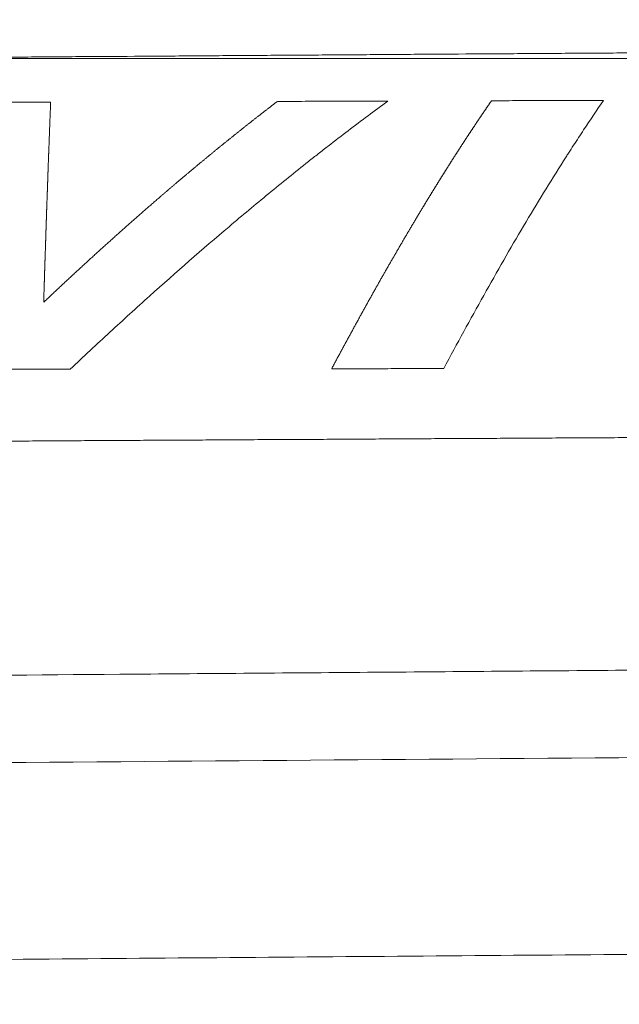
# Model space of a CAD drawing. Header units: millimetres. Extents: x 0 to 594, y 0 to 420.
# Tile 83 of 256: x 280.59 to 287.48, y 153.78 to 165.09. Entities that reach past the tile are written whole.
import ezdxf

# ---------------------------------------------------------------- set-up
doc = ezdxf.new("R2010")
doc.units = ezdxf.units.MM
doc.layers.add('1', color=7, linetype='Continuous', true_color=0xffffff)
doc.styles.add('Arial Unicode MS', font='txt')
doc.dimstyles.get("Standard").update_dxf_attribs({"dimtxt": 0.18, "dimasz": 0.18, "dimexe": 0.18, "dimexo": 0.0625, "dimgap": 0.09, "dimtad": 0, "dimtih": 1, "dimtoh": 1, "dimdec": 4, "dimzin": 0, "dimdsep": 46, "dimtxsty": 'Standard', "dimcen": 0.09, "dimadec": 0, "dimazin": 0, "dimtfac": 1, "dimtdec": 4, "dimtofl": 0, "dimtmove": 0, "dimatfit": 3, "dimfxl": 0, "dimtolj": 1, "dimtzin": 0, "dimarcsym": 0})

# ---------------------------------------------------------------- blocks, each defined once
blk = doc.blocks.new('_U3')
at = {"layer": '1', "color": 18, "lineweight": 13}
for p, q in [((101.994, 157.397), (101.994, 93.087)), ((345.447, 147.949), (345.447, 93.087)), ((101.994, 95.087), (184.093, 95.087)), ((345.447, 95.087), (263.348, 95.087))]:
    blk.add_line(p, q, dxfattribs=at)
at = {"layer": '1', "color": 18}
for points in [[(101.994, 95.087), (105.494, 96.025), (105.494, 94.149)], [(345.447, 95.087), (341.947, 94.149), (341.947, 96.025)]]:
    blk.add_solid(points, dxfattribs=at)
at = {"layer": '1', "color": 18, "linetype": 'Continuous', "lineweight": 13, "char_height": 3.5, "attachment_point": 7, "line_spacing_factor": 1.047437, "style": 'Arial Unicode MS'}
for s, insert in [('\\fArial Unicode MS|b0|i0;\\W1.0000;4.87', (185.779, 92.451)), ('\\fArial Unicode MS|b0|i0;\\W1.0000;DEFLATED TUBES LENGTH', (198.445, 92.451))]:
    blk.add_mtext(s, dxfattribs=dict(at, insert=insert))
blk = doc.blocks.new('_U6')
at = {"layer": '1', "color": 18, "lineweight": 13}
for p, q in [((249.492, 222.88), (249.492, 205.581)), ((345.447, 147.949), (345.447, 209.581)), ((249.492, 207.581), (266.947, 207.581)), ((345.447, 207.581), (327.992, 207.581))]:
    blk.add_line(p, q, dxfattribs=at)
at = {"layer": '1', "color": 18}
for points in [[(249.492, 207.581), (252.992, 208.519), (252.992, 206.643)], [(345.447, 207.581), (341.947, 206.643), (341.947, 208.519)]]:
    blk.add_solid(points, dxfattribs=at)
at = {"layer": '1', "color": 18, "linetype": 'Continuous', "lineweight": 13, "char_height": 3.5, "attachment_point": 7, "line_spacing_factor": 1.047437, "style": 'Arial Unicode MS'}
for s, insert in [('\\fArial Unicode MS|b0|i0;\\W1.0000;LCG (DRY WEIGHT)', (281.299, 204.945)), ('\\fArial Unicode MS|b0|i0;\\W1.0000;1.92', (268.632, 204.945))]:
    blk.add_mtext(s, dxfattribs=dict(at, insert=insert))
blk = doc.blocks.new('_U9')
at = {"layer": '1', "color": 18, "lineweight": 13}
for p, q in [((249.492, 164.64), (361.654, 164.64)), ((359.654, 164.64), (359.654, 150.774)), ((359.654, 124.367), (359.654, 138.607)), ((160.769, 124.367), (361.654, 124.367))]:
    blk.add_line(p, q, dxfattribs=at)
at = {"layer": '1', "color": 18}
for points in [[(359.654, 164.64), (360.592, 161.14), (358.717, 161.14)], [(359.654, 124.367), (358.717, 127.867), (360.592, 127.867)]]:
    blk.add_solid(points, dxfattribs=at)
at = {"layer": '1', "color": 18, "linetype": 'Continuous', "lineweight": 13, "char_height": 3.5, "attachment_point": 7, "rotation": 90, "line_spacing_factor": 1.047437, "style": 'Arial Unicode MS'}
for s, insert in [('\\fArial Unicode MS|b0|i0;\\W1.0000;SINGLE POINT LIFT* EYE', (369.695, 140.265)), ('\\fArial Unicode MS|b0|i0;\\W1.0000;0.81', (362.633, 140.265))]:
    blk.add_mtext(s, dxfattribs=dict(at, insert=insert))
blk = doc.blocks.new('_U10')
at = {"layer": '1', "color": 18, "lineweight": 13}
for p, q in [((249.492, 222.88), (380.277, 222.88)), ((378.277, 222.88), (378.277, 151.235)), ((378.277, 124.367), (378.277, 139.069)), ((160.769, 124.367), (380.277, 124.367))]:
    blk.add_line(p, q, dxfattribs=at)
at = {"layer": '1', "color": 18}
for points in [[(378.277, 222.88), (379.215, 219.38), (377.339, 219.38)], [(378.277, 124.367), (377.339, 127.867), (379.215, 127.867)]]:
    blk.add_solid(points, dxfattribs=at)
at = {"layer": '1', "color": 18, "linetype": 'Continuous', "lineweight": 13, "char_height": 3.5, "attachment_point": 7, "rotation": 90, "line_spacing_factor": 1.047437, "style": 'Arial Unicode MS'}
for s, insert in [('\\fArial Unicode MS|b0|i0;\\W1.0000;LIFTING STROPS* EYE', (388.318, 140.726)), ('\\fArial Unicode MS|b0|i0;\\W1.0000;1.97', (381.256, 140.726))]:
    blk.add_mtext(s, dxfattribs=dict(at, insert=insert))

msp = doc.modelspace()

# ---------------------------------------------------------------- linework, layer by layer
at = {"layer": '1', "color": 155, "linetype": 'Continuous', "lineweight": 13}
for points, knots in [([(332.987, 156.974), (332.896, 156.974), (332.76, 156.972), (332.579, 156.971), (331.761, 156.964), (330.262, 156.952), (322.994, 156.894), (310.639, 156.795), (296.104, 156.68), (284.475, 156.587), (275.754, 156.517), (267.033, 156.448), (258.311, 156.39), (249.59, 156.351), (240.869, 156.342), (232.147, 156.372), (223.426, 156.453), (214.706, 156.595), (205.988, 156.817), (197.273, 157.138), (190.015, 157.503), (184.212, 157.861), (180.588, 158.115), (177.69, 158.337), (174.793, 158.572), (171.173, 158.891), (166.835, 159.312), (162.503, 159.774), (158.181, 160.274), (153.875, 160.813), (150.306, 161.294), (147.466, 161.697), (144.637, 162.112), (141.124, 162.653), (136.951, 163.335), (133.512, 163.931), (130.786, 164.423), (129.115, 164.732), (128.125, 164.919), (127.81, 164.979)], [0, 0, 0, 0, 0.001316, 0.001976, 0.002636, 0.013193, 0.023751, 0.108212, 0.192672, 0.234902, 0.277133, 0.319363, 0.361593, 0.403823, 0.446054, 0.488284, 0.530514, 0.572745, 0.614975, 0.657205, 0.699435, 0.720551, 0.741666, 0.752223, 0.762781, 0.783896, 0.805011, 0.826126, 0.847241, 0.868356, 0.889472, 0.900029, 0.910587, 0.931702, 0.952817, 0.973932, 0.98449, 0.995047, 1, 1, 1, 1]), ([(319.795, 164.906), (319.621, 164.905), (319.272, 164.903), (318.748, 164.9), (318.224, 164.897), (317.7, 164.894), (317.177, 164.891), (316.653, 164.887), (316.129, 164.884), (315.605, 164.881), (315.081, 164.878), (314.558, 164.875), (314.034, 164.872), (313.51, 164.869), (312.986, 164.865), (312.463, 164.862), (311.939, 164.859), (311.415, 164.856), (310.891, 164.853), (310.368, 164.85), (309.844, 164.846), (309.32, 164.843), (308.796, 164.84), (308.272, 164.837), (307.749, 164.834), (307.225, 164.83), (306.701, 164.827), (306.177, 164.824), (305.654, 164.821), (305.13, 164.817), (304.606, 164.814), (304.082, 164.811), (303.508, 164.807), (302.882, 164.804), (302.205, 164.799), (301.529, 164.795), (300.852, 164.791), (300.176, 164.787), (299.499, 164.782), (298.823, 164.778), (298.146, 164.774), (297.47, 164.77), (296.793, 164.765), (296.117, 164.761), (295.44, 164.757), (294.763, 164.753), (294.087, 164.748), (293.41, 164.744), (292.734, 164.74), (292.057, 164.735), (291.381, 164.731), (290.704, 164.726), (290.028, 164.722), (289.351, 164.718), (288.675, 164.713), (287.998, 164.709), (287.322, 164.704), (286.645, 164.7), (285.968, 164.695), (285.292, 164.691), (284.615, 164.686), (283.939, 164.681), (283.262, 164.677), (282.586, 164.672), (281.909, 164.667), (281.233, 164.663), (280.556, 164.658), (279.88, 164.653), (279.203, 164.648), (278.527, 164.644), (277.85, 164.639), (277.173, 164.634), (276.722, 164.631), (276.497, 164.629)], [0, 0, 0, 0, 0.012097, 0.024194, 0.03629, 0.048387, 0.060484, 0.072581, 0.084677, 0.096774, 0.108871, 0.120968, 0.133065, 0.145161, 0.157258, 0.169355, 0.181452, 0.193548, 0.205645, 0.217742, 0.229839, 0.241935, 0.254032, 0.266129, 0.278226, 0.290323, 0.302419, 0.314516, 0.326613, 0.33871, 0.350806, 0.362903, 0.375, 0.390625, 0.40625, 0.421875, 0.4375, 0.453125, 0.46875, 0.484375, 0.5, 0.515625, 0.53125, 0.546875, 0.5625, 0.578125, 0.59375, 0.609375, 0.625, 0.640625, 0.65625, 0.671875, 0.6875, 0.703125, 0.71875, 0.734375, 0.75, 0.765625, 0.78125, 0.796875, 0.8125, 0.828125, 0.84375, 0.859375, 0.875, 0.890625, 0.90625, 0.921875, 0.9375, 0.953125, 0.96875, 0.984375, 1, 1, 1, 1]), ([(283.55, 164.149), (283.546, 164.146), (283.539, 164.14), (283.527, 164.132), (283.516, 164.123), (283.505, 164.114), (283.493, 164.106), (283.482, 164.097), (283.471, 164.088), (283.459, 164.08), (283.448, 164.071), (283.437, 164.062), (283.426, 164.053), (283.414, 164.045), (283.403, 164.036), (283.392, 164.027), (283.38, 164.018), (283.369, 164.01), (283.358, 164.001), (283.347, 163.992), (283.335, 163.983), (283.324, 163.974), (283.313, 163.966), (283.301, 163.957), (283.29, 163.948), (283.279, 163.939), (283.267, 163.93), (283.256, 163.921), (283.245, 163.912), (283.234, 163.904), (283.222, 163.895), (283.211, 163.886), (283.2, 163.877), (283.188, 163.868), (283.177, 163.859), (283.166, 163.85), (283.155, 163.841), (283.143, 163.832), (283.132, 163.823), (283.121, 163.814), (283.109, 163.805), (283.098, 163.796), (283.087, 163.787), (283.076, 163.778), (283.064, 163.769), (283.053, 163.76), (283.042, 163.751), (283.03, 163.742), (283.019, 163.733), (283.008, 163.724), (282.997, 163.715), (282.985, 163.705), (282.974, 163.696), (282.963, 163.687), (282.951, 163.678), (282.94, 163.669), (282.929, 163.66), (282.918, 163.651), (282.906, 163.642), (282.895, 163.632), (282.884, 163.623), (282.872, 163.614), (282.861, 163.605), (282.85, 163.596), (282.839, 163.586), (282.827, 163.577), (282.816, 163.568), (282.805, 163.559), (282.793, 163.549), (282.782, 163.54), (282.771, 163.531), (282.76, 163.522), (282.748, 163.512), (282.737, 163.503), (282.726, 163.494), (282.714, 163.484), (282.703, 163.475), (282.692, 163.466), (282.681, 163.456), (282.669, 163.447), (282.658, 163.438), (282.647, 163.428), (282.635, 163.419), (282.624, 163.409), (282.613, 163.4), (282.602, 163.391), (282.59, 163.381), (282.579, 163.372), (282.568, 163.362), (282.556, 163.353), (282.545, 163.343), (282.534, 163.334), (282.523, 163.325), (282.511, 163.315), (282.5, 163.306), (282.489, 163.296), (282.477, 163.287), (282.466, 163.277), (282.455, 163.268), (282.444, 163.258), (282.432, 163.248), (282.421, 163.239), (282.41, 163.229), (282.398, 163.22), (282.387, 163.21), (282.376, 163.201), (282.365, 163.191), (282.353, 163.181), (282.342, 163.172), (282.331, 163.162), (282.319, 163.153), (282.308, 163.143), (282.297, 163.133), (282.286, 163.124), (282.274, 163.114), (282.263, 163.104), (282.252, 163.095), (282.24, 163.085), (282.229, 163.075), (282.218, 163.066), (282.204, 163.053), (282.186, 163.038), (282.166, 163.021), (282.146, 163.003), (282.125, 162.986), (282.105, 162.968), (282.085, 162.95), (282.064, 162.933), (282.044, 162.915), (282.024, 162.897), (282.003, 162.879), (281.983, 162.861), (281.963, 162.844), (281.942, 162.826), (281.922, 162.808), (281.902, 162.79), (281.881, 162.772), (281.861, 162.754), (281.841, 162.736), (281.82, 162.718), (281.8, 162.7), (281.78, 162.682), (281.759, 162.664), (281.739, 162.646), (281.719, 162.628), (281.698, 162.609), (281.678, 162.591), (281.658, 162.573), (281.637, 162.555), (281.617, 162.536), (281.597, 162.518), (281.576, 162.5), (281.556, 162.481), (281.536, 162.463), (281.515, 162.445), (281.495, 162.426), (281.475, 162.408), (281.454, 162.389), (281.434, 162.371), (281.414, 162.352), (281.393, 162.334), (281.373, 162.315), (281.353, 162.296), (281.332, 162.278), (281.312, 162.259), (281.292, 162.24), (281.271, 162.222), (281.251, 162.203), (281.231, 162.184), (281.21, 162.165), (281.19, 162.147), (281.17, 162.128), (281.149, 162.109), (281.129, 162.09), (281.109, 162.071), (281.088, 162.052), (281.068, 162.033), (281.048, 162.014), (281.027, 161.995), (281.007, 161.976), (280.987, 161.957), (280.967, 161.938), (280.946, 161.919), (280.926, 161.9), (280.906, 161.881), (280.885, 161.861), (280.872, 161.849), (280.865, 161.842)], [0, 0, 0, 0, 0.004202, 0.008403, 0.012605, 0.016807, 0.021009, 0.02521, 0.029412, 0.033614, 0.037816, 0.042017, 0.046219, 0.050421, 0.054623, 0.058825, 0.063026, 0.067228, 0.07143, 0.075632, 0.079834, 0.084035, 0.088237, 0.092439, 0.096641, 0.100843, 0.105044, 0.109246, 0.113448, 0.11765, 0.121852, 0.126053, 0.130255, 0.134457, 0.138659, 0.14286, 0.147062, 0.151264, 0.155466, 0.159667, 0.163869, 0.168071, 0.172272, 0.176474, 0.180676, 0.184877, 0.189079, 0.19328, 0.197482, 0.201683, 0.205885, 0.210086, 0.214288, 0.218489, 0.222691, 0.226892, 0.231094, 0.235295, 0.239496, 0.243698, 0.247899, 0.2521, 0.256302, 0.260503, 0.264704, 0.268906, 0.273107, 0.277308, 0.28151, 0.285712, 0.289913, 0.294115, 0.298318, 0.30252, 0.306723, 0.310925, 0.315128, 0.31933, 0.323532, 0.327734, 0.331936, 0.336138, 0.340339, 0.344541, 0.348742, 0.352944, 0.357145, 0.361346, 0.365547, 0.369748, 0.37395, 0.378151, 0.382352, 0.386553, 0.390755, 0.394956, 0.399158, 0.403359, 0.407561, 0.411762, 0.415964, 0.420166, 0.424367, 0.428569, 0.432771, 0.436972, 0.441174, 0.445376, 0.449578, 0.45378, 0.457981, 0.462183, 0.466385, 0.470587, 0.474789, 0.478991, 0.483193, 0.487394, 0.491596, 0.495798, 0.5, 0.507576, 0.515152, 0.522728, 0.530304, 0.53788, 0.545456, 0.553032, 0.560608, 0.568184, 0.57576, 0.583336, 0.590912, 0.598488, 0.606063, 0.613639, 0.621215, 0.628791, 0.636367, 0.643942, 0.651518, 0.659094, 0.66667, 0.674245, 0.681821, 0.689397, 0.696973, 0.704548, 0.712124, 0.7197, 0.727275, 0.734851, 0.742427, 0.750003, 0.757578, 0.765154, 0.77273, 0.780305, 0.787881, 0.795457, 0.803032, 0.810608, 0.818183, 0.825759, 0.833335, 0.84091, 0.848486, 0.856062, 0.863637, 0.871213, 0.878789, 0.886364, 0.89394, 0.901516, 0.909091, 0.916667, 0.924243, 0.931819, 0.939394, 0.94697, 0.954546, 0.962121, 0.969697, 0.977273, 0.984849, 0.992424, 1, 1, 1, 1]), ([(280.865, 161.842), (280.865, 161.846), (280.865, 161.853), (280.866, 161.864), (280.866, 161.874), (280.866, 161.885), (280.867, 161.896), (280.867, 161.906), (280.867, 161.917), (280.868, 161.928), (280.868, 161.938), (280.868, 161.949), (280.869, 161.96), (280.869, 161.97), (280.869, 161.981), (280.87, 161.991), (280.87, 162.002), (280.87, 162.013), (280.871, 162.023), (280.871, 162.034), (280.871, 162.044), (280.872, 162.055), (280.872, 162.066), (280.872, 162.076), (280.873, 162.087), (280.873, 162.097), (280.873, 162.108), (280.874, 162.118), (280.874, 162.129), (280.874, 162.139), (280.875, 162.15), (280.875, 162.16), (280.875, 162.171), (280.876, 162.181), (280.876, 162.192), (280.876, 162.202), (280.877, 162.213), (280.877, 162.223), (280.877, 162.233), (280.878, 162.244), (280.878, 162.254), (280.878, 162.265), (280.879, 162.275), (280.879, 162.286), (280.879, 162.296), (280.88, 162.306), (280.88, 162.317), (280.88, 162.327), (280.881, 162.337), (280.881, 162.348), (280.881, 162.358), (280.882, 162.368), (280.882, 162.379), (280.882, 162.389), (280.883, 162.399), (280.883, 162.41), (280.883, 162.42), (280.884, 162.43), (280.884, 162.441), (280.884, 162.451), (280.885, 162.461), (280.885, 162.471), (280.885, 162.482), (280.886, 162.492), (280.886, 162.502), (280.886, 162.512), (280.887, 162.522), (280.887, 162.533), (280.887, 162.543), (280.888, 162.553), (280.888, 162.563), (280.888, 162.573), (280.889, 162.584), (280.889, 162.594), (280.889, 162.604), (280.89, 162.614), (280.89, 162.624), (280.89, 162.634), (280.891, 162.644), (280.891, 162.654), (280.891, 162.665), (280.892, 162.675), (280.892, 162.685), (280.892, 162.695), (280.893, 162.705), (280.893, 162.715), (280.893, 162.725), (280.894, 162.735), (280.894, 162.745), (280.894, 162.755), (280.895, 162.765), (280.895, 162.775), (280.895, 162.785), (280.896, 162.795), (280.896, 162.805), (280.896, 162.815), (280.897, 162.825), (280.897, 162.835), (280.897, 162.845), (280.898, 162.855), (280.898, 162.865), (280.898, 162.875), (280.899, 162.885), (280.899, 162.895), (280.899, 162.904), (280.9, 162.914), (280.9, 162.924), (280.9, 162.934), (280.901, 162.944), (280.901, 162.954), (280.901, 162.964), (280.902, 162.973), (280.902, 162.983), (280.903, 162.993), (280.903, 163.003), (280.903, 163.013), (280.904, 163.022), (280.904, 163.032), (280.904, 163.042), (280.905, 163.052), (280.905, 163.062), (280.905, 163.071), (280.906, 163.081), (280.906, 163.091), (280.906, 163.101), (280.907, 163.11), (280.907, 163.12), (280.907, 163.13), (280.908, 163.139), (280.908, 163.149), (280.908, 163.159), (280.909, 163.168), (280.909, 163.178), (280.909, 163.188), (280.91, 163.197), (280.91, 163.207), (280.91, 163.216), (280.911, 163.226), (280.911, 163.236), (280.911, 163.245), (280.912, 163.255), (280.912, 163.264), (280.912, 163.274), (280.913, 163.284), (280.913, 163.293), (280.913, 163.303), (280.914, 163.312), (280.914, 163.322), (280.914, 163.331), (280.915, 163.341), (280.915, 163.35), (280.915, 163.36), (280.916, 163.369), (280.916, 163.379), (280.916, 163.388), (280.917, 163.397), (280.917, 163.407), (280.917, 163.416), (280.918, 163.426), (280.918, 163.435), (280.918, 163.445), (280.919, 163.454), (280.919, 163.463), (280.919, 163.473), (280.92, 163.482), (280.92, 163.491), (280.921, 163.501), (280.921, 163.51), (280.921, 163.519), (280.922, 163.529), (280.922, 163.538), (280.922, 163.547), (280.923, 163.557), (280.923, 163.566), (280.923, 163.575), (280.924, 163.584), (280.924, 163.594), (280.924, 163.603), (280.925, 163.615), (280.925, 163.63), (280.926, 163.647), (280.927, 163.665), (280.927, 163.682), (280.928, 163.7), (280.929, 163.717), (280.929, 163.734), (280.93, 163.752), (280.93, 163.769), (280.931, 163.786), (280.932, 163.803), (280.932, 163.82), (280.933, 163.838), (280.934, 163.855), (280.934, 163.872), (280.935, 163.889), (280.936, 163.906), (280.936, 163.923), (280.937, 163.94), (280.938, 163.957), (280.938, 163.973), (280.939, 163.99), (280.94, 164.007), (280.94, 164.024), (280.941, 164.04), (280.942, 164.057), (280.942, 164.074), (280.943, 164.09), (280.944, 164.107), (280.944, 164.123), (280.945, 164.134), (280.945, 164.14)], [0, 0, 0, 0, 0.004237, 0.008475, 0.012712, 0.016949, 0.021186, 0.025424, 0.029661, 0.033898, 0.038135, 0.042373, 0.04661, 0.050847, 0.055085, 0.059322, 0.063559, 0.067796, 0.072034, 0.076271, 0.080508, 0.084745, 0.088983, 0.09322, 0.097457, 0.101694, 0.105932, 0.110169, 0.114406, 0.118643, 0.12288, 0.127118, 0.131355, 0.135592, 0.139829, 0.144067, 0.148304, 0.152541, 0.156778, 0.161016, 0.165253, 0.16949, 0.173727, 0.177965, 0.182202, 0.186439, 0.190676, 0.194913, 0.199151, 0.203388, 0.207625, 0.211862, 0.2161, 0.220337, 0.224574, 0.228811, 0.233049, 0.237286, 0.241523, 0.24576, 0.249997, 0.254235, 0.258472, 0.262709, 0.266946, 0.271184, 0.275421, 0.279658, 0.283895, 0.288133, 0.29237, 0.296607, 0.300844, 0.305082, 0.309319, 0.313556, 0.317793, 0.322031, 0.326268, 0.330505, 0.334743, 0.33898, 0.343217, 0.347454, 0.351692, 0.355929, 0.360166, 0.364404, 0.368641, 0.372878, 0.377116, 0.381353, 0.38559, 0.389828, 0.394065, 0.398302, 0.40254, 0.406777, 0.411014, 0.415252, 0.419489, 0.423726, 0.427964, 0.432201, 0.436438, 0.440676, 0.444913, 0.449151, 0.453388, 0.457625, 0.461863, 0.4661, 0.470338, 0.474575, 0.478813, 0.48305, 0.487288, 0.491525, 0.495763, 0.5, 0.504238, 0.508475, 0.512713, 0.51695, 0.521188, 0.525425, 0.529663, 0.5339, 0.538138, 0.542375, 0.546612, 0.55085, 0.555087, 0.559325, 0.563562, 0.567799, 0.572037, 0.576274, 0.580511, 0.584749, 0.588986, 0.593223, 0.59746, 0.601697, 0.605934, 0.610171, 0.614408, 0.618645, 0.622882, 0.627119, 0.631355, 0.635592, 0.639829, 0.644066, 0.648303, 0.65254, 0.656777, 0.661015, 0.665252, 0.66949, 0.673729, 0.677967, 0.682206, 0.686446, 0.690685, 0.694923, 0.699161, 0.703399, 0.707636, 0.711873, 0.71611, 0.720347, 0.724583, 0.72882, 0.733056, 0.737292, 0.741528, 0.745764, 0.75, 0.758063, 0.766126, 0.774189, 0.782252, 0.790315, 0.798379, 0.806443, 0.814507, 0.822571, 0.830636, 0.8387, 0.846765, 0.85483, 0.862894, 0.870959, 0.879024, 0.88709, 0.895155, 0.90322, 0.911285, 0.91935, 0.927415, 0.935481, 0.943546, 0.951611, 0.959676, 0.967741, 0.975806, 0.983871, 0.991935, 1, 1, 1, 1]), ([(281.17, 161.074), (281.322, 161.217), (281.626, 161.5), (281.93, 161.777), (282.386, 162.186), (282.69, 162.452), (283.146, 162.839), (283.298, 162.965), (283.602, 163.215), (283.754, 163.337), (283.925, 163.473), (283.944, 163.488), (283.982, 163.518), (284.001, 163.533), (284.058, 163.578), (284.096, 163.607), (284.211, 163.696), (284.287, 163.754), (284.515, 163.928), (284.667, 164.042), (284.819, 164.153)], [0, 0, 0, 0, 0.125, 0.25, 0.25, 0.5, 0.5, 0.625, 0.625, 0.75, 0.75, 0.765625, 0.765625, 0.78125, 0.78125, 0.8125, 0.8125, 0.875, 0.875, 1, 1, 1, 1]), ([(286.009, 164.157), (286.008, 164.154), (286.004, 164.149), (285.998, 164.14), (285.992, 164.132), (285.987, 164.124), (285.981, 164.115), (285.975, 164.107), (285.969, 164.099), (285.964, 164.09), (285.958, 164.082), (285.952, 164.074), (285.947, 164.065), (285.941, 164.057), (285.935, 164.049), (285.929, 164.04), (285.924, 164.032), (285.918, 164.023), (285.912, 164.015), (285.907, 164.006), (285.901, 163.998), (285.895, 163.99), (285.889, 163.981), (285.884, 163.973), (285.878, 163.964), (285.872, 163.956), (285.867, 163.947), (285.861, 163.939), (285.855, 163.93), (285.849, 163.922), (285.844, 163.913), (285.838, 163.905), (285.832, 163.896), (285.827, 163.888), (285.821, 163.879), (285.815, 163.87), (285.81, 163.862), (285.804, 163.853), (285.798, 163.845), (285.792, 163.836), (285.787, 163.827), (285.781, 163.819), (285.775, 163.81), (285.77, 163.802), (285.764, 163.793), (285.758, 163.784), (285.752, 163.776), (285.747, 163.767), (285.741, 163.758), (285.735, 163.75), (285.73, 163.741), (285.724, 163.732), (285.718, 163.723), (285.712, 163.715), (285.707, 163.706), (285.701, 163.697), (285.695, 163.688), (285.69, 163.68), (285.684, 163.671), (285.678, 163.662), (285.673, 163.653), (285.667, 163.645), (285.661, 163.636), (285.655, 163.627), (285.65, 163.618), (285.644, 163.609), (285.638, 163.601), (285.633, 163.592), (285.627, 163.583), (285.621, 163.574), (285.615, 163.565), (285.61, 163.556), (285.604, 163.547), (285.598, 163.538), (285.593, 163.53), (285.587, 163.521), (285.581, 163.512), (285.576, 163.503), (285.57, 163.494), (285.564, 163.485), (285.558, 163.476), (285.553, 163.467), (285.547, 163.458), (285.541, 163.449), (285.536, 163.44), (285.53, 163.431), (285.524, 163.422), (285.518, 163.413), (285.513, 163.404), (285.507, 163.395), (285.501, 163.386), (285.496, 163.377), (285.49, 163.368), (285.484, 163.359), (285.479, 163.35), (285.473, 163.341), (285.467, 163.331), (285.461, 163.322), (285.456, 163.313), (285.45, 163.304), (285.444, 163.295), (285.439, 163.286), (285.433, 163.277), (285.427, 163.268), (285.421, 163.258), (285.416, 163.249), (285.41, 163.24), (285.404, 163.231), (285.399, 163.222), (285.393, 163.213), (285.387, 163.203), (285.382, 163.194), (285.376, 163.185), (285.37, 163.176), (285.364, 163.167), (285.359, 163.157), (285.353, 163.148), (285.347, 163.139), (285.342, 163.13), (285.336, 163.12), (285.33, 163.111), (285.325, 163.102), (285.319, 163.092), (285.313, 163.083), (285.307, 163.074), (285.302, 163.064), (285.296, 163.055), (285.29, 163.046), (285.285, 163.037), (285.279, 163.027), (285.273, 163.018), (285.267, 163.008), (285.262, 162.999), (285.256, 162.99), (285.25, 162.98), (285.245, 162.971), (285.239, 162.962), (285.233, 162.952), (285.228, 162.943), (285.222, 162.933), (285.216, 162.924), (285.21, 162.914), (285.205, 162.905), (285.199, 162.896), (285.193, 162.886), (285.188, 162.877), (285.182, 162.867), (285.176, 162.858), (285.171, 162.848), (285.165, 162.839), (285.159, 162.829), (285.153, 162.82), (285.148, 162.81), (285.142, 162.801), (285.136, 162.791), (285.131, 162.782), (285.125, 162.772), (285.119, 162.762), (285.114, 162.753), (285.108, 162.743), (285.102, 162.734), (285.096, 162.724), (285.089, 162.712), (285.08, 162.696), (285.069, 162.678), (285.058, 162.66), (285.048, 162.642), (285.037, 162.623), (285.026, 162.605), (285.015, 162.587), (285.004, 162.568), (284.994, 162.55), (284.983, 162.531), (284.972, 162.513), (284.961, 162.494), (284.95, 162.476), (284.94, 162.457), (284.929, 162.439), (284.918, 162.42), (284.907, 162.401), (284.896, 162.383), (284.886, 162.364), (284.875, 162.345), (284.864, 162.327), (284.853, 162.308), (284.842, 162.289), (284.832, 162.27), (284.821, 162.252), (284.81, 162.233), (284.799, 162.214), (284.788, 162.195), (284.778, 162.176), (284.767, 162.157), (284.756, 162.138), (284.745, 162.119), (284.735, 162.1), (284.724, 162.081), (284.713, 162.062), (284.702, 162.043), (284.691, 162.024), (284.681, 162.005), (284.67, 161.985), (284.659, 161.966), (284.648, 161.947), (284.637, 161.928), (284.627, 161.908), (284.616, 161.889), (284.605, 161.87), (284.594, 161.851), (284.583, 161.831), (284.573, 161.812), (284.562, 161.792), (284.551, 161.773), (284.54, 161.753), (284.53, 161.734), (284.519, 161.715), (284.508, 161.695), (284.497, 161.675), (284.486, 161.656), (284.476, 161.636), (284.465, 161.617), (284.454, 161.597), (284.443, 161.577), (284.432, 161.558), (284.422, 161.538), (284.411, 161.518), (284.4, 161.498), (284.389, 161.479), (284.379, 161.459), (284.368, 161.439), (284.357, 161.419), (284.346, 161.399), (284.335, 161.379), (284.325, 161.36), (284.314, 161.34), (284.303, 161.32), (284.292, 161.3), (284.282, 161.28), (284.271, 161.26), (284.26, 161.24), (284.249, 161.22), (284.238, 161.199), (284.228, 161.179), (284.217, 161.159), (284.206, 161.139), (284.195, 161.119), (284.185, 161.099), (284.177, 161.085), (284.174, 161.079)], [0, 0, 0, 0, 0.003106, 0.006211, 0.009317, 0.012423, 0.015529, 0.018634, 0.02174, 0.024846, 0.027952, 0.031058, 0.034164, 0.03727, 0.040376, 0.043482, 0.046588, 0.049694, 0.0528, 0.055906, 0.059011, 0.062117, 0.065223, 0.068329, 0.071435, 0.074541, 0.077646, 0.080752, 0.083858, 0.086963, 0.090069, 0.093174, 0.096279, 0.099385, 0.10249, 0.105595, 0.1087, 0.111805, 0.11491, 0.118015, 0.121119, 0.124224, 0.127328, 0.130433, 0.133537, 0.136641, 0.139745, 0.142849, 0.145953, 0.149057, 0.152161, 0.155265, 0.158369, 0.161473, 0.164577, 0.167682, 0.170786, 0.17389, 0.176995, 0.180099, 0.183204, 0.186309, 0.189414, 0.192519, 0.195624, 0.19873, 0.201836, 0.204942, 0.208048, 0.211155, 0.214261, 0.217369, 0.220476, 0.223584, 0.226692, 0.2298, 0.232908, 0.236016, 0.239124, 0.242231, 0.245339, 0.248446, 0.251554, 0.254661, 0.257768, 0.260875, 0.263982, 0.267089, 0.270196, 0.273303, 0.27641, 0.279517, 0.282623, 0.28573, 0.288836, 0.291943, 0.295049, 0.298156, 0.301262, 0.304368, 0.307474, 0.31058, 0.313686, 0.316792, 0.319898, 0.323004, 0.32611, 0.329216, 0.332322, 0.335428, 0.338533, 0.341639, 0.344745, 0.34785, 0.350956, 0.354061, 0.357167, 0.360272, 0.363377, 0.366483, 0.369588, 0.372693, 0.375799, 0.378904, 0.382009, 0.385114, 0.38822, 0.391325, 0.39443, 0.397535, 0.40064, 0.403745, 0.40685, 0.409955, 0.41306, 0.416165, 0.41927, 0.422375, 0.42548, 0.428585, 0.43169, 0.434795, 0.4379, 0.441005, 0.44411, 0.447215, 0.45032, 0.453425, 0.45653, 0.459635, 0.46274, 0.465845, 0.46895, 0.472055, 0.47516, 0.478265, 0.48137, 0.484475, 0.48758, 0.490685, 0.49379, 0.496895, 0.5, 0.505882, 0.511763, 0.517645, 0.523527, 0.529408, 0.53529, 0.541172, 0.547054, 0.552936, 0.558818, 0.5647, 0.570582, 0.576465, 0.582347, 0.588229, 0.594111, 0.599994, 0.605876, 0.611759, 0.617641, 0.623524, 0.629406, 0.635289, 0.641171, 0.647054, 0.652937, 0.658819, 0.664702, 0.670584, 0.676467, 0.68235, 0.688232, 0.694115, 0.699998, 0.70588, 0.711763, 0.717646, 0.723528, 0.729411, 0.735294, 0.741176, 0.747059, 0.752942, 0.758824, 0.764707, 0.770589, 0.776472, 0.782354, 0.788237, 0.794119, 0.800002, 0.805884, 0.811766, 0.817649, 0.823531, 0.829413, 0.835296, 0.841178, 0.847061, 0.852943, 0.858825, 0.864707, 0.87059, 0.876472, 0.882354, 0.888237, 0.894119, 0.900001, 0.905883, 0.911766, 0.917648, 0.92353, 0.929413, 0.935295, 0.941177, 0.947059, 0.952942, 0.958824, 0.964706, 0.970589, 0.976471, 0.982353, 0.988235, 0.994118, 1, 1, 1, 1]), ([(285.462, 161.08), (285.538, 161.224), (285.691, 161.507), (285.844, 161.784), (285.997, 162.057), (286.149, 162.327), (286.302, 162.589), (286.531, 162.975), (286.684, 163.225), (286.847, 163.481), (286.857, 163.496), (286.876, 163.526), (286.885, 163.541), (286.914, 163.586), (286.933, 163.616), (286.991, 163.704), (287.029, 163.763), (287.144, 163.936), (287.22, 164.05), (287.297, 164.161)], [0, 0, 0, 0, 0.125, 0.25, 0.25, 0.375, 0.5, 0.5, 0.75, 0.75, 0.765625, 0.765625, 0.78125, 0.78125, 0.8125, 0.8125, 0.875, 0.875, 1, 1, 1, 1]), ([(125.234, 163.175), (125.823, 163.059), (127.453, 162.741), (130.081, 162.251), (133.035, 161.719), (135.783, 161.244), (138.304, 160.822), (140.597, 160.452), (142.658, 160.13), (144.499, 159.85), (146.873, 159.498), (149.887, 159.069), (153.65, 158.565), (157.934, 158.026), (162.719, 157.472), (167.979, 156.923), (173.246, 156.431), (179.956, 155.88), (188.115, 155.333), (197.725, 154.853), (207.343, 154.512), (216.964, 154.288), (229.367, 154.117), (244.552, 154.062), (262.518, 154.148), (276.075, 154.259), (285.226, 154.333), (289.944, 154.37), (294.552, 154.407), (298.958, 154.442), (302.246, 154.468), (304.569, 154.486), (306.087, 154.498), (307.809, 154.512), (309.736, 154.527), (311.869, 154.544), (314.207, 154.563), (316.777, 154.584), (319.581, 154.606), (322.623, 154.63), (325.48, 154.653), (328.111, 154.674), (329.91, 154.689), (331.209, 154.699), (331.981, 154.705), (332.579, 154.71), (332.919, 154.713), (332.999, 154.713)], [0, 0, 0, 0, 0.009217, 0.02542, 0.040456, 0.054325, 0.067027, 0.078366, 0.088579, 0.097666, 0.105628, 0.123598, 0.141899, 0.160526, 0.185817, 0.211115, 0.236399, 0.26167, 0.307636, 0.353617, 0.399601, 0.445585, 0.491569, 0.577406, 0.663242, 0.74908, 0.771741, 0.794402, 0.816719, 0.837786, 0.857556, 0.863844, 0.871088, 0.879314, 0.888523, 0.898714, 0.909887, 0.922042, 0.935543, 0.95008, 0.965652, 0.976497, 0.987793, 0.991436, 0.995123, 0.998855, 1, 1, 1, 1]), ([(276.52, 160.224), (276.626, 160.224), (276.838, 160.226), (277.156, 160.227), (277.475, 160.229), (277.793, 160.231), (278.112, 160.233), (278.43, 160.235), (278.748, 160.237), (279.067, 160.239), (279.385, 160.241), (279.703, 160.243), (280.022, 160.244), (280.34, 160.246), (280.658, 160.248), (280.977, 160.25), (281.295, 160.252), (281.614, 160.254), (281.932, 160.256), (282.25, 160.257), (282.569, 160.259), (282.887, 160.261), (283.205, 160.263), (283.524, 160.265), (283.842, 160.266), (284.161, 160.268), (284.479, 160.27), (284.797, 160.272), (285.116, 160.274), (285.434, 160.276), (285.752, 160.277), (286.071, 160.279), (286.389, 160.281), (286.708, 160.283), (287.026, 160.284), (287.344, 160.286), (287.663, 160.288), (287.981, 160.29), (288.299, 160.291), (288.618, 160.293), (288.936, 160.295), (289.255, 160.297), (289.573, 160.298), (289.891, 160.3), (290.21, 160.302), (290.528, 160.304), (290.846, 160.305), (291.165, 160.307), (291.483, 160.309), (291.801, 160.311), (292.12, 160.312), (292.438, 160.314), (292.757, 160.316), (293.075, 160.317), (293.393, 160.319), (293.712, 160.321), (294.03, 160.323), (294.348, 160.324), (294.667, 160.326), (294.985, 160.328), (295.304, 160.329), (295.622, 160.331), (295.94, 160.333), (296.259, 160.334), (296.577, 160.336), (296.895, 160.338), (297.214, 160.339), (297.532, 160.341), (297.851, 160.343), (298.169, 160.345), (298.487, 160.346), (298.806, 160.348), (299.124, 160.35), (299.442, 160.351), (299.761, 160.353), (300.079, 160.355), (300.398, 160.356), (300.716, 160.358), (301.034, 160.359), (301.353, 160.361), (301.671, 160.363), (301.989, 160.364), (302.308, 160.366), (302.626, 160.368), (302.945, 160.369), (303.263, 160.371), (303.776, 160.374), (304.483, 160.377), (305.385, 160.382), (306.287, 160.387), (307.19, 160.391), (308.092, 160.396), (308.994, 160.4), (309.896, 160.405), (310.798, 160.41), (311.7, 160.414), (312.602, 160.419), (313.504, 160.423), (314.406, 160.428), (315.308, 160.432), (316.21, 160.437), (317.112, 160.441), (318.014, 160.446), (318.916, 160.45), (319.518, 160.453), (319.818, 160.455)], [0, 0, 0, 0, 0.007353, 0.014706, 0.022059, 0.029412, 0.036765, 0.044118, 0.051471, 0.058824, 0.066176, 0.073529, 0.080882, 0.088235, 0.095588, 0.102941, 0.110294, 0.117647, 0.125, 0.132353, 0.139706, 0.147059, 0.154412, 0.161765, 0.169118, 0.176471, 0.183823, 0.191176, 0.198529, 0.205882, 0.213235, 0.220588, 0.227941, 0.235294, 0.242647, 0.25, 0.257353, 0.264706, 0.272059, 0.279412, 0.286765, 0.294118, 0.301471, 0.308824, 0.316176, 0.323529, 0.330882, 0.338235, 0.345588, 0.352941, 0.360294, 0.367647, 0.375, 0.382353, 0.389706, 0.397059, 0.404412, 0.411765, 0.419118, 0.426471, 0.433824, 0.441176, 0.448529, 0.455882, 0.463235, 0.470588, 0.477941, 0.485294, 0.492647, 0.5, 0.507353, 0.514706, 0.522059, 0.529412, 0.536765, 0.544118, 0.551471, 0.558824, 0.566176, 0.573529, 0.580882, 0.588235, 0.595588, 0.602941, 0.610294, 0.617647, 0.625, 0.645833, 0.666667, 0.6875, 0.708333, 0.729167, 0.75, 0.770833, 0.791667, 0.8125, 0.833333, 0.854167, 0.875, 0.895833, 0.916667, 0.9375, 0.958333, 0.979167, 1, 1, 1, 1]), ([(241.883, 157.351), (243.781, 157.35), (245.679, 157.351), (248.526, 157.357), (249.475, 157.359), (251.373, 157.365), (252.322, 157.368), (255.169, 157.38), (257.067, 157.389), (260.862, 157.411), (262.76, 157.423), (266.556, 157.45), (268.454, 157.464), (272.25, 157.493), (274.148, 157.508), (277.943, 157.538), (279.841, 157.554), (282.688, 157.577), (283.637, 157.584), (285.535, 157.599), (286.484, 157.607), (289.331, 157.63), (291.228, 157.645), (295.024, 157.675), (296.922, 157.69), (300.718, 157.72), (302.616, 157.735), (306.411, 157.765), (308.309, 157.781), (312.105, 157.811), (314.003, 157.826), (317.799, 157.856), (319.696, 157.871), (323.492, 157.902), (325.39, 157.917), (328.237, 157.94), (329.186, 157.948), (330.609, 157.959), (331.321, 157.965), (332.033, 157.97), (332.388, 157.973), (332.507, 157.974), (332.685, 157.976), (332.744, 157.976), (332.863, 157.977), (332.922, 157.977), (332.982, 157.978)], [0, 0, 0, 0, 0.0625, 0.0625, 0.09375, 0.09375, 0.125, 0.125, 0.1875, 0.1875, 0.25, 0.25, 0.3125, 0.3125, 0.375, 0.375, 0.4375, 0.4375, 0.46875, 0.46875, 0.5, 0.5, 0.5625, 0.5625, 0.625, 0.625, 0.6875, 0.6875, 0.75, 0.75, 0.8125, 0.8125, 0.875, 0.875, 0.9375, 0.9375, 0.96875, 0.96875, 0.984375, 0.992188, 0.992188, 0.996094, 0.996094, 0.998047, 0.998047, 1, 1, 1, 1])]:
    msp.add_open_spline(points, degree=3, knots=knots, dxfattribs=at)
for points in [[(280.945, 164.14), (280.823, 164.14), (280.578, 164.139), (280.211, 164.137), (279.844, 164.136), (279.6, 164.135), (279.478, 164.135)], [(284.819, 164.153), (284.714, 164.153), (284.502, 164.152), (284.185, 164.151), (283.867, 164.15), (283.656, 164.149), (283.55, 164.149)], [(287.297, 164.161), (287.19, 164.161), (286.975, 164.16), (286.653, 164.159), (286.331, 164.158), (286.117, 164.157), (286.009, 164.157)], [(279.637, 161.071), (279.739, 161.071), (279.944, 161.072), (280.25, 161.072), (280.557, 161.073), (280.864, 161.073), (281.068, 161.074), (281.17, 161.074)], [(284.174, 161.079), (284.281, 161.079), (284.496, 161.079), (284.818, 161.079), (285.14, 161.08), (285.355, 161.08), (285.462, 161.08)]]:
    msp.add_open_spline(points, degree=3, dxfattribs=at)

# ---------------------------------------------------------------- dimensions: what is measured, and where the dimension line sits
at = {"layer": '1', "color": 18, "linetype": 'Continuous', "lineweight": 13}
for base, p2, text, picture, middle in [((378.277, 222.88), (249.492, 222.88), ' <> \\P\\fArial Unicode MS|b0|i0;\\C18;{\\H1.00x;\\fArial Unicode MS|b0|i0;LIFTING STROPS* EYE\\fArial Unicode MS|b0|i0;}\\C18;', '_U10', (378.277, 167.02)), ((359.654, 164.64), (249.492, 164.64), ' <> \\P\\fArial Unicode MS|b0|i0;\\C18;{\\H1.00x;\\fArial Unicode MS|b0|i0;SINGLE POINT LIFT* EYE\\fArial Unicode MS|b0|i0;}\\C18;', '_U9', (359.654, 201.723))]:
    dim = msp.add_linear_dim(base=base, p1=(160.769, 124.367), p2=p2, angle=90, text=text, dimstyle='Standard', override={"dimtxt": 3.5, "dimasz": 3.5, "dimexe": 2, "dimexo": 0, "dimgap": 1.5, "dimtih": 0, "dimtoh": 0, "dimdec": 2, "dimlfac": 0.02, "dimdsep": 46, "dimlunit": 2, "dimtxsty": 'Arial Unicode MS', "dimsah": 1, "dimse1": 0, "dimse2": 0, "dimsd1": 0, "dimsd2": 0, "dimclrd": 18, "dimclre": 18, "dimclrt": 18, "dimtol": 0, "dimtm": -0.1, "dimtfac": 1, "dimtdec": 2, "dimtofl": 1, "dimtmove": 0, "dimlwd": 13, "dimlwe": 13}, dxfattribs=at)
    dim.commit()
    dim.dimension.update_dxf_attribs({"geometry": picture, "text_midpoint": middle, "dimtype": 160})
for base, p1, p2, text, picture, middle in [((345.447, 207.581), (249.492, 222.88), (345.447, 147.949), ' <> \\fArial Unicode MS|b0|i0;\\C18;{\\H1.00x;\\fArial Unicode MS|b0|i0;LCG (DRY WEIGHT)\\fArial Unicode MS|b0|i0;}\\C18;', '_U6', (297.469, 207.581)), ((101.994, 95.087), (345.447, 147.949), (101.994, 157.397), ' <> \\fArial Unicode MS|b0|i0;\\C18;{\\H1.00x;\\fArial Unicode MS|b0|i0;DEFLATED TUBES LENGTH\\fArial Unicode MS|b0|i0;}\\C18;', '_U3', (223.72, 95.087))]:
    dim = msp.add_linear_dim(base=base, p1=p1, p2=p2, text=text, dimstyle='Standard', override={"dimtxt": 3.5, "dimasz": 3.5, "dimexe": 2, "dimexo": 0, "dimgap": 1.5, "dimtih": 1, "dimtoh": 1, "dimdec": 2, "dimlfac": 0.02, "dimdsep": 46, "dimlunit": 2, "dimtxsty": 'Arial Unicode MS', "dimsah": 1, "dimse1": 0, "dimse2": 0, "dimsd1": 0, "dimsd2": 0, "dimclrd": 18, "dimclre": 18, "dimclrt": 18, "dimtol": 0, "dimtm": -0.1, "dimtfac": 1, "dimtdec": 2, "dimtofl": 1, "dimtmove": 0, "dimlwd": 13, "dimlwe": 13}, dxfattribs=at)
    dim.commit()
    dim.dimension.update_dxf_attribs({"geometry": picture, "text_midpoint": middle, "dimtype": 160})

doc.saveas('drawing.dxf')
